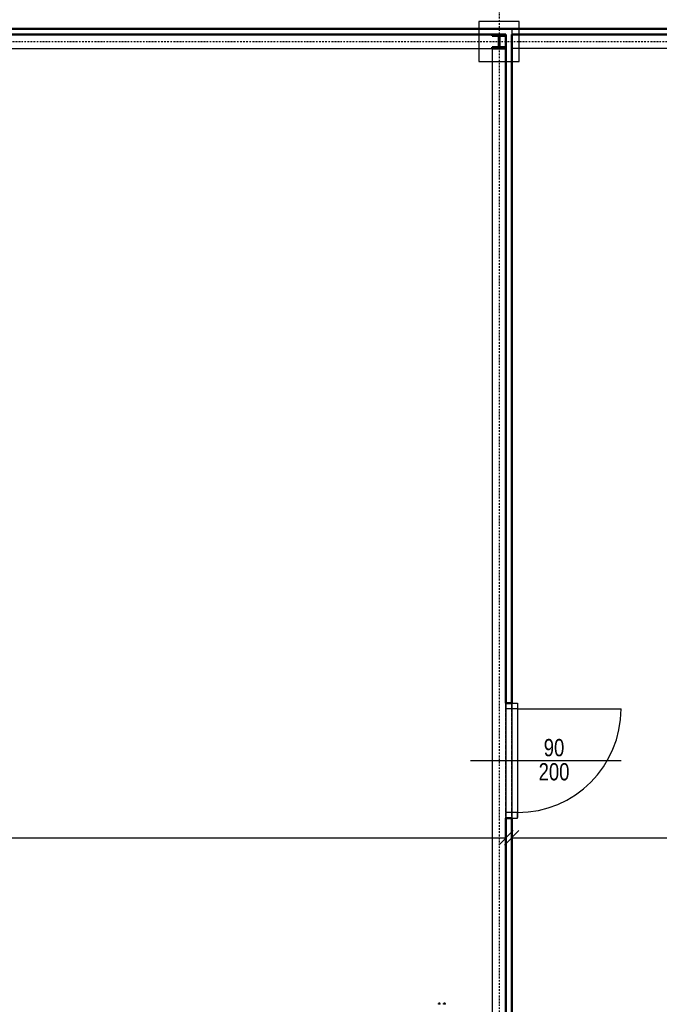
# Model space of a CAD drawing. Header units: centimetres. Extents: x 0 to 55409, y -2708 to 14680.
# Tile 172 of 215: x 50656 to 51212, y 4934 to 5790. Entities that reach past the tile are written whole.
import ezdxf
from ezdxf.enums import TextEntityAlignment as Align

# ---------------------------------------------------------------- set-up
doc = ezdxf.new("R2010")
doc.units = ezdxf.units.CM
doc.header["$LTSCALE"] = 0.01
for name, pattern in [('Ciągłe', [0]), ('DASHDOT2', [12.7, 6.35, -3.175, 0, -3.175]), ('DIVIDE', [31.75, 12.7, -6.35, 0, -6.35, 0, -6.35]), ('DOT', [6.35, 0, -6.35])]:
    doc.linetypes.add(name, pattern=pattern)
for name, color, linetype in [('A-Grid', 191, 'DASHDOT2'), ('A-konstrukcja', 7, 'Continuous'), ('CKDOOR_FRAMUGI_RAM', 5, 'Continuous'), ('CKDRZWI_', 7, 'Continuous'), ('CKDRZWI_NAD', 1, 'DIVIDE'), ('CKDRZWI_OPIS', 3, 'Continuous'), ('CKDRZWI_OS', 1, 'Continuous'), ('CKOPIS_WIDOK', 3, 'Continuous'), ('CKSCIANY_NAD', 7, 'DIVIDE'), ('CKSCIANY_WIDOK', 7, 'Ciągłe'), ('CKWYMIAR', 3, 'Continuous')]:
    doc.layers.add(name, color=color, linetype=linetype)
doc.layers.add('CKDRZWI_POM', color=7, linetype='DOT', plot=False)
doc.layers.add('CKPOM_POWIERZ', color=1, linetype='Continuous', plot=False)
doc.layers.add('CKSCIANY_PRZEKR', color=6, linetype='Continuous', lineweight=50)
doc.layers.add('CSPROFILE_PRZEKR', color=4, linetype='Continuous', lineweight=50)
doc.styles.get("Standard").update_dxf_attribs({"font": 'ic-simplex.shx', "width": 0.8})
doc.dimstyles.new('Kopia2 CADKON cm', dxfattribs={"dimscale": 5, "dimtxt": 3, "dimasz": 2.5, "dimexe": 1.8, "dimexo": 5, "dimgap": 0.6, "dimtad": 1, "dimrnd": 0.5, "dimtxsty": 'Standard', "dimblk1": 'OBLIQUE', "dimblk2": 'OBLIQUE', "dimsah": 1, "dimcen": 2.5, "dimadec": 1, "dimazin": 2, "dimtfac": 1, "dimtix": 1, "dimtmove": 2, "dimatfit": 3, "dimldrblk": 'OPEN30', "dimfxl": 2, "dimfxlon": 1, "dimtfill": 1, "dimtolj": 1, "dimarcsym": 0})

# ---------------------------------------------------------------- blocks, each defined once
blk = doc.blocks.new('A$7E8814A102C37C')
at = {"layer": 'A-Grid', "ltscale": 20}
blk.add_line((-367, -417), (3350, -417), dxfattribs=at)
blk.add_lwpolyline([(1500, -50), (1500, -2068)], dxfattribs=at)
at = {"layer": 'CKOPIS_WIDOK'}
for points in [[(-11, -406), (1511, -406), (1511, -1678), (-11, -1678)], [(-6, -411), (1506, -411), (1506, -1673), (-6, -1673)]]:
    blk.add_lwpolyline(points, close=True, dxfattribs=at)
blk = doc.blocks.new('A$7E8814B27261F1')
at = {"color": 7, "linetype": 'Continuous'}
for p, q in [((4193.1, 399), (4199.1, 399)), ((4193.1, 391.4), (4199.1, 391.4)), ((4193.1, 354), (4199.1, 354)), ((4193.1, 346.4), (4199.1, 346.4)), ((4193.2, 402.7), (4199.2, 402.7)), ((4193.2, 387.7), (4199.2, 387.7)), ((4193.2, 357.7), (4199.2, 357.7)), ((4193.2, 342.7), (4199.2, 342.7)), ((4199.1, 391.4), (4199.7, 389.6)), ((4199.1, 346.4), (4199.7, 344.6)), ((4199.2, 402.7), (4199.7, 400.8)), ((4199.7, 401.7), (4199.2, 402.7)), ((4199.2, 387.7), (4199.7, 388.7)), ((4199.2, 357.7), (4199.7, 355.8)), ((4199.7, 356.7), (4199.2, 357.7)), ((4199.2, 342.7), (4199.7, 343.7)), ((4201.2, 399.2), (4199.7, 399.2)), ((4199.7, 391.2), (4201.2, 391.2)), ((4201.2, 354.2), (4199.7, 354.2)), ((4199.7, 346.2), (4201.2, 346.2)), ((4202.2, 398.2), (4201.2, 399.2)), ((4201.2, 391.2), (4202.2, 392.2)), ((4202.2, 353.2), (4201.2, 354.2)), ((4201.2, 346.2), (4202.2, 347.2))]:
    blk.add_line(p, q, dxfattribs=at)
for centre, radius, start, end in [((4190.3, 400.9), 3.36, 325.20586, 33.06224), ((4181.1, 395.2), 12.5, 342.58845, 17.41155), ((4190.4, 389.5), 3.36, 326.89213, 34.83976), ((4190.3, 355.9), 3.36, 325.20586, 33.06224), ((4181.1, 350.2), 12.5, 342.58845, 17.41155), ((4190.4, 344.5), 3.36, 326.89213, 34.83976), ((4196, 401), 3.71, 326.61714, 357.42594), ((4186.3, 395.1), 13.4, 0.63932, 16.94798), ((4186.3, 395.4), 13.4, 343.05789, 359.35482), ((4196, 356), 3.71, 326.61714, 357.42594), ((4186.3, 350.1), 13.4, 0.63932, 16.94798), ((4186.3, 350.4), 13.4, 343.05789, 359.35482), ((4196.1, 389.6), 3.63, 327.95634, 359.24804), ((4196.1, 344.6), 3.63, 327.95634, 359.24804)]:
    blk.add_arc(centre, radius, start, end, dxfattribs=at)
for centre, major_axis, start_param, end_param in [((4199.7, 395.2), (0, -6.5), 2.617994, 3.665191), ((4199.7, 395.2), (0, 6.5), 0.523599, 1.570796), ((4199.7, 395.2), (0, 4.15), 6.013502, 6.283185), ((4199.7, 395.2), (0, 4.15), 0, 3.411276), ((4199.7, 395.2), (0, -6.5), 4.712389, 5.759587), ((4199.7, 395.2), (0, 6.5), 2.617994, 3.665191), ((4199.7, 350.2), (0, -6.5), 2.617994, 3.665191), ((4199.7, 350.2), (0, 6.5), 0.523599, 1.570796), ((4199.7, 350.2), (0, 4.15), 6.013502, 6.283185), ((4199.7, 350.2), (0, 4.15), 0, 3.411276), ((4199.7, 350.2), (0, -6.5), 4.712389, 5.759587), ((4199.7, 350.2), (0, 6.5), 2.617994, 3.665191), ((4199.7, 395.2), (0, 6.5), 5.375263, 5.759587), ((4199.7, 395.2), (0, -6.5), 0.523599, 0.907923), ((4199.7, 350.2), (0, 6.5), 5.375263, 5.759587), ((4199.7, 350.2), (0, -6.5), 0.523599, 0.907923), ((4201.2, 395.2), (0, 4), 0, 3.15032), ((4201.2, 350.2), (0, 4), 0, 3.15032)]:
    blk.add_ellipse(centre, major_axis=major_axis, ratio=0.008727, start_param=start_param, end_param=end_param, dxfattribs=at)
for centre in [(4202.2, 395.2), (4202.2, 350.2)]:
    blk.add_ellipse(centre, major_axis=(0, 3), ratio=0.008727, dxfattribs=at)
blk = doc.blocks.new('CK_S_EXT_HEBHEB120')
for p, q in [((-60, 60), (60, 60)), ((-60, 60), (-60, 49)), ((-60, 49), (-15.25, 49)), ((-3.25, -37), (-3.25, 37)), ((3.25, -37), (3.25, 37)), ((60, 49), (15.25, 49)), ((60, 60), (60, 49)), ((-60, -60), (-60, -49)), ((-60, -49), (-15.25, -49)), ((-60, -60), (60, -60)), ((60, -49), (15.25, -49)), ((60, -60), (60, -49))]:
    blk.add_line(p, q)
for centre, start, end in [((-15.25, 37), 0, 90), ((15.25, 37), 90, 180), ((-15.25, -37), 270, 0), ((15.25, -37), 180, 270)]:
    blk.add_arc(centre, 12, start, end)
blk = doc.blocks.new('_OBLIQUE')
at = {"color": 0, "linetype": 'ByBlock'}
blk.add_line((-0.5, -0.5), (0.5, 0.5), dxfattribs=at)
blk = doc.blocks.new('*D269')
at = {"layer": 'CKWYMIAR', "color": 0, "lineweight": -2}
for p, q in [((49561.82, 5913.78), (49561.82, 5932.78)), ((52583.82, 5913.78), (52583.82, 5932.78)), ((49561.82, 5923.78), (52583.82, 5923.78))]:
    blk.add_line(p, q, dxfattribs=at)
at = {"layer": 'CKWYMIAR', "color": 0, "lineweight": -2, "xscale": 12.5, "yscale": 12.5, "zscale": 12.5, "rotation": 180}
blk.add_blockref('_OBLIQUE', (49561.82, 5923.78), dxfattribs=at)
at = {"layer": 'CKWYMIAR', "color": 0, "lineweight": -2, "xscale": 12.5, "yscale": 12.5, "zscale": 12.5}
blk.add_blockref('_OBLIQUE', (52583.82, 5923.78), dxfattribs=at)
at = {"layer": 'CKWYMIAR', "color": 0, "lineweight": -3, "insert": (51072.82, 5934.28), "char_height": 15, "attachment_point": 5, "bg_fill": 3, "box_fill_scale": 1.1, "bg_fill_color": 256, "bg_fill_true_color": 13158600, "bg_fill_transparency": 0}
blk.add_mtext('\\A1;3022', dxfattribs=at)
blk = doc.blocks.new('_Open30')
at = {"color": 0, "linetype": 'ByBlock', "lineweight": -2}
for p, q in [((-1, 0.268), (0, 0)), ((0, 0), (-1, -0.268)), ((0, 0), (-1, 0))]:
    blk.add_line(p, q, dxfattribs=at)
blk = doc.blocks.new('*D271')
at = {"layer": 'CKWYMIAR', "color": 0, "lineweight": -2}
for p, q in [((49566.82, 5088.58), (49566.82, 5069.58)), ((51078.82, 5088.58), (51078.82, 5069.58)), ((49566.82, 5078.58), (51078.82, 5078.58))]:
    blk.add_line(p, q, dxfattribs=at)
at = {"layer": 'CKWYMIAR', "color": 0, "lineweight": -2, "xscale": 12.5, "yscale": 12.5, "zscale": 12.5, "rotation": 180}
blk.add_blockref('_OBLIQUE', (49566.82, 5078.58), dxfattribs=at)
at = {"layer": 'CKWYMIAR', "color": 0, "lineweight": -2, "xscale": 12.5, "yscale": 12.5, "zscale": 12.5}
blk.add_blockref('_OBLIQUE', (51078.82, 5078.58), dxfattribs=at)
at = {"layer": 'CKWYMIAR', "color": 0, "lineweight": -3, "insert": (50322.82, 5089.08), "char_height": 15, "attachment_point": 5, "bg_fill": 3, "box_fill_scale": 1.1, "bg_fill_color": 256, "bg_fill_true_color": 13158600, "bg_fill_transparency": 0}
blk.add_mtext('\\A1;1512', dxfattribs=at)
blk = doc.blocks.new('*D273')
at = {"layer": 'CKWYMIAR', "color": 0, "lineweight": -2}
for p, q in [((51083.82, 5088.58), (51083.82, 5069.58)), ((52583.82, 5088.58), (52583.82, 5069.58)), ((51083.82, 5078.58), (52583.82, 5078.58))]:
    blk.add_line(p, q, dxfattribs=at)
at = {"layer": 'CKWYMIAR', "color": 0, "lineweight": -2, "xscale": 12.5, "yscale": 12.5, "zscale": 12.5, "rotation": 180}
blk.add_blockref('_OBLIQUE', (51083.82, 5078.58), dxfattribs=at)
at = {"layer": 'CKWYMIAR', "color": 0, "lineweight": -2, "xscale": 12.5, "yscale": 12.5, "zscale": 12.5}
blk.add_blockref('_OBLIQUE', (52583.82, 5078.58), dxfattribs=at)
at = {"layer": 'CKWYMIAR', "color": 0, "lineweight": -3, "insert": (51833.82, 5089.08), "char_height": 15, "attachment_point": 5, "bg_fill": 3, "box_fill_scale": 1.1, "bg_fill_color": 256, "bg_fill_true_color": 13158600, "bg_fill_transparency": 0}
blk.add_mtext('\\A1;1500', dxfattribs=at)

msp = doc.modelspace()

# ---------------------------------------------------------------- linework, layer by layer
at = {"layer": 'CKDOOR_FRAMUGI_RAM'}
for p, q in [((51078.82, 5190.604), (51078.82, 5195.604)), ((51078.82, 5195.604), (51088.82, 5195.604)), ((51088.82, 5195.604), (51088.82, 5190.604)), ((51088.82, 5190.604), (51078.82, 5190.604))]:
    msp.add_line(p, q, dxfattribs=at)
at = {"layer": 'CKDRZWI_'}
msp.add_line((51088.82, 5190.604), (51178.82, 5190.604), dxfattribs=at)
at = {"layer": 'CKPOM_POWIERZ'}
for points in [[(49578.82, 5764.604), (51066.82, 5764.604), (51066.82, 4526.604), (49578.82, 4526.604)], [(51083.82, 4526.604), (52566.82, 4526.604), (52566.82, 5764.604), (51083.82, 5764.604)]]:
    msp.add_lwpolyline(points, close=True, dxfattribs=at)
at = {"layer": 'CKSCIANY_PRZEKR'}
for p, q in [((50517.929, 5781.604), (51083.82, 5781.604)), ((50522.929, 5776.604), (51078.82, 5776.604)), ((51078.82, 5776.604), (51078.82, 5195.604)), ((51083.82, 5781.604), (51627.929, 5781.604)), ((51083.82, 5776.604), (51627.929, 5776.604)), ((51083.82, 5776.604), (51083.82, 5195.604)), ((51083.82, 5195.604), (51078.82, 5195.604))]:
    msp.add_line(p, q, dxfattribs=at)
at = {"layer": 'CKSCIANY_WIDOK'}
msp.add_lwpolyline([(51055.32, 5753.104), (51090.32, 5753.104), (51090.32, 5788.104), (51055.32, 5788.104)], close=True, dxfattribs=at)

# ---------------------------------------------------------------- block references
at = {"layer": 'A-Grid', "lineweight": -3}
msp.add_blockref('A$7E8814A102C37C', (49572.82, 6187.604), dxfattribs=at)
at = {"layer": 'A-konstrukcja', "xscale": 0.1, "yscale": 0.1, "zscale": 0.1, "rotation": 89.99999999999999}
msp.add_blockref('A$7E8814B27261F1', (51060.429, 4514.625), dxfattribs=at)
at = {"layer": 'CSPROFILE_PRZEKR', "xscale": 0.1, "yscale": 0.1, "zscale": 0.1, "rotation": 359.9999999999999}
msp.add_blockref('CK_S_EXT_HEBHEB120', (51072.82, 5770.604), dxfattribs=at)

# ---------------------------------------------------------------- texts
at = {"layer": 'CKDRZWI_OPIS', "width": 0.8}
msp.add_text('90', height=15, rotation=0.005299, dxfattribs=at).set_placement((51120.561, 5149.496), align=Align.CENTER)

# ---------------------------------------------------------------- next in the draw order: dimensions: what is measured, and where the dimension line sits
at = {"layer": 'CKWYMIAR', "lineweight": -3}
for base, p1, p2, picture, middle in [((52583.82, 5923.778), (49561.82, 5781.604), (52583.82, 5781.604), '*D269', (51072.82, 5934.278)), ((52583.82, 5078.578), (51083.82, 5143.104), (52583.82, 5143.104), '*D273', (51833.82, 5089.078))]:
    dim = msp.add_linear_dim(base=base, p1=p1, p2=p2, dimstyle='Kopia2 CADKON cm', override={"dimtxt": 3, "dimfxl": 2, "dimfxlon": 1, "dimtfill": 1, "dimtfillclr": 0}, dxfattribs=at)
    dim.commit()
    dim.dimension.update_dxf_attribs({"geometry": picture, "text_midpoint": middle})

# ---------------------------------------------------------------- next in the draw order: texts
at = {"layer": 'CKDRZWI_OPIS', "width": 0.8}
msp.add_text('200', height=15, rotation=0.005299, dxfattribs=at).set_placement((51120.561, 5143.496), align=Align.TOP_CENTER)

# ---------------------------------------------------------------- next in the draw order: dimensions: what is measured, and where the dimension line sits
at = {"layer": 'CKWYMIAR', "lineweight": -3}
dim = msp.add_linear_dim(base=(51078.82, 5078.578), p1=(49566.82, 5145.604), p2=(51078.82, 5145.604), dimstyle='Kopia2 CADKON cm', override={"dimtxt": 3, "dimfxl": 2, "dimfxlon": 1, "dimtfill": 1, "dimtfillclr": 0}, dxfattribs=at)
dim.commit()
dim.dimension.update_dxf_attribs({"geometry": '*D271', "text_midpoint": (50322.82, 5089.078)})

# ---------------------------------------------------------------- next in the draw order: linework, layer by layer
at = {"layer": 'CKDOOR_FRAMUGI_RAM'}
for p, q in [((51088.82, 5100.604), (51078.82, 5100.604)), ((51078.82, 5100.604), (51078.82, 5095.604)), ((51088.82, 5095.604), (51088.82, 5100.604)), ((51078.82, 5095.604), (51088.82, 5095.604))]:
    msp.add_line(p, q, dxfattribs=at)
at = {"layer": 'CKDRZWI_'}
msp.add_arc((51088.82, 5190.604), 90, 270, 0, dxfattribs=at)
at = {"layer": 'CKDRZWI_NAD'}
for p, q in [((51078.82, 5190.604), (51078.82, 5100.604)), ((51088.82, 5190.604), (51088.82, 5100.604))]:
    msp.add_line(p, q, dxfattribs=at)
at = {"layer": 'CKDRZWI_OS'}
msp.add_line((51178.82, 5145.604), (51047.853, 5145.604), dxfattribs=at)
at = {"layer": 'CKDRZWI_POM'}
msp.add_line((51088.82, 5195.604), (51088.82, 5095.604), dxfattribs=at)
at = {"layer": 'CKSCIANY_NAD'}
for p, q in [((51078.82, 5095.604), (51078.82, 5195.604)), ((51083.82, 5095.604), (51083.82, 5195.604))]:
    msp.add_line(p, q, dxfattribs=at)
at = {"layer": 'CKSCIANY_PRZEKR'}
for p, q in [((51078.82, 5095.604), (51078.82, 4514.604)), ((51083.82, 5095.604), (51078.82, 5095.604)), ((51083.82, 5095.604), (51083.82, 4509.604))]:
    msp.add_line(p, q, dxfattribs=at)

doc.saveas('drawing.dxf')
